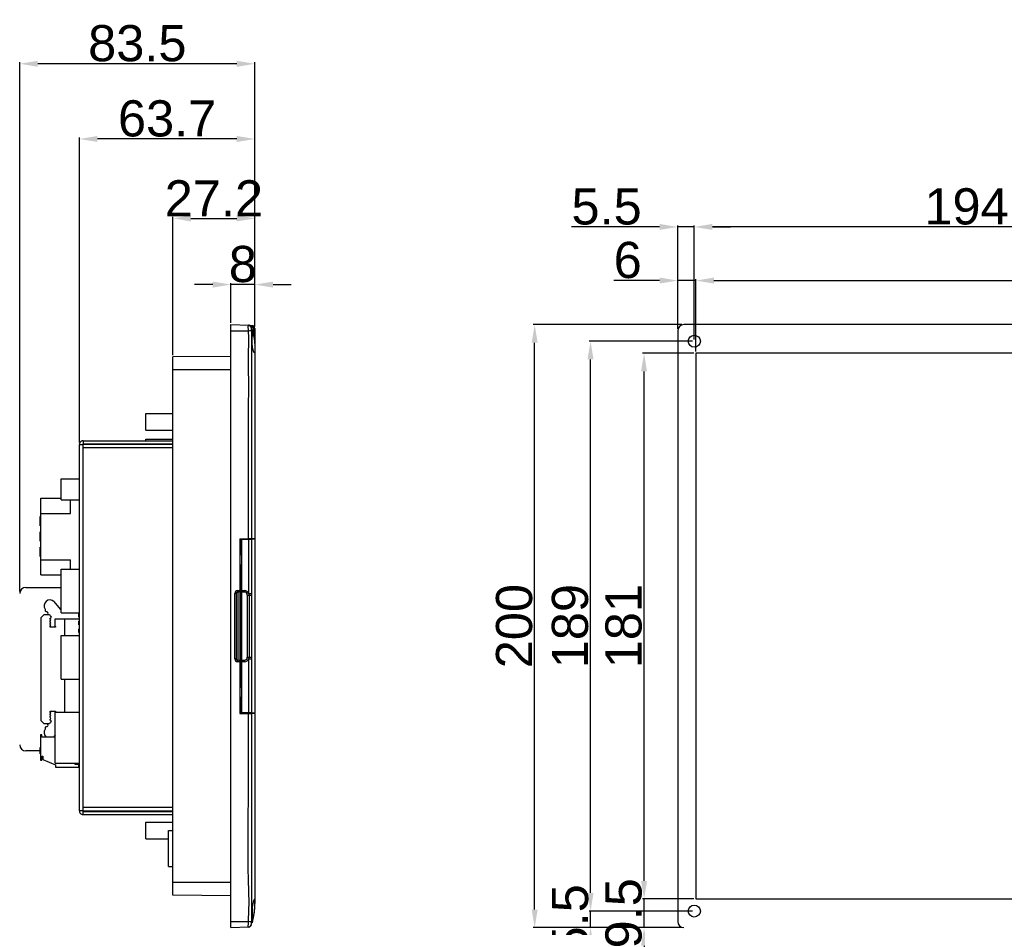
# Model space of a CAD drawing. Header units: millimetres. Extents: x 7143 to 9546, y -1575 to -869.
# Tile 72 of 94: x 7704 to 8030, y -1217 to -916. Entities that reach past the tile are written whole.
import ezdxf

# ---------------------------------------------------------------- set-up
doc = ezdxf.new("R2010")
doc.units = ezdxf.units.MM
doc.header["$LTSCALE"] = 3
doc.header["$PDSIZE"] = -1
doc.styles.get("Standard").update_dxf_attribs({"font": 'arial.ttf', "height": 12})
doc.dimstyles.new('ISO-25', dxfattribs={"dimtxt": 12, "dimasz": 6, "dimexe": 0.5, "dimexo": 0.625, "dimtad": 1, "dimdec": 1, "dimdsep": 46, "dimtxsty": 'Standard', "dimcen": 0, "dimclrd": 256, "dimclre": 256, "dimadec": 0, "dimazin": 0, "dimtfac": 1, "dimtdec": 1, "dimtmove": 0, "dimatfit": 3, "dimfxl": 1, "dimlwd": 30, "dimlwe": 30, "dimarcsym": 0})

# ---------------------------------------------------------------- blocks, each defined once
blk = doc.blocks.new('*D311')
at = {"lineweight": 30}
for p, q in [((7767.52, -1003.76), (7761.52, -1003.76)), ((7773.52, -1016.42), (7773.52, -1003.26)), ((7781.52, -1003.76), (7773.52, -1003.76)), ((7781.52, -1017.67), (7781.52, -1003.26)), ((7787.52, -1003.76), (7793.52, -1003.76))]:
    blk.add_line(p, q, dxfattribs=at)
for points in [[(7767.52, -1002.76), (7767.52, -1004.76), (7773.52, -1003.76)], [(7787.52, -1002.76), (7787.52, -1004.76), (7781.52, -1003.76)]]:
    blk.add_solid(points)
at = {"layer": 'Defpoints', "color": 0}
for p in [(7773.52, -1003.76), (7773.52, -1017.05), (7781.52, -1018.29)]:
    blk.add_point(p, dxfattribs=at)
at = {"color": 0, "insert": (7777.52, -997.01), "char_height": 12, "attachment_point": 5}
blk.add_mtext('8', dxfattribs=at)
blk = doc.blocks.new('*D312')
at = {"lineweight": 30}
for p, q in [((7754.32, -1027.14), (7754.32, -981.3)), ((7760.32, -981.8), (7775.52, -981.8)), ((7781.52, -1017.67), (7781.52, -981.3))]:
    blk.add_line(p, q, dxfattribs=at)
for points in [[(7760.32, -980.8), (7760.32, -982.8), (7754.32, -981.8)], [(7775.52, -980.8), (7775.52, -982.8), (7781.52, -981.8)]]:
    blk.add_solid(points)
at = {"layer": 'Defpoints', "color": 0}
for p in [(7781.52, -981.8), (7781.52, -1018.29), (7754.32, -1027.76)]:
    blk.add_point(p, dxfattribs=at)
at = {"color": 0, "insert": (7767.92, -975.15), "char_height": 12, "attachment_point": 5}
blk.add_mtext('27.2', dxfattribs=at)
blk = doc.blocks.new('*D313')
at = {"lineweight": 30}
for p, q in [((7723.32, -1056.12), (7723.32, -954.96)), ((7775.52, -955.46), (7729.32, -955.46)), ((7781.52, -1017.67), (7781.52, -954.96))]:
    blk.add_line(p, q, dxfattribs=at)
for points in [[(7729.32, -954.46), (7729.32, -956.46), (7723.32, -955.46)], [(7775.52, -954.46), (7775.52, -956.46), (7781.52, -955.46)]]:
    blk.add_solid(points)
at = {"layer": 'Defpoints', "color": 0}
for p in [(7723.32, -955.46), (7781.52, -1018.29), (7723.32, -1056.75)]:
    blk.add_point(p, dxfattribs=at)
at = {"color": 0, "insert": (7752.42, -948.71), "char_height": 12, "attachment_point": 5}
blk.add_mtext('63.7', dxfattribs=at)
blk = doc.blocks.new('*D314')
at = {"lineweight": 30}
for p, q in [((7703.52, -1105.59), (7703.52, -930.02)), ((7781.52, -1017.67), (7781.52, -930.02)), ((7775.52, -930.52), (7709.52, -930.52))]:
    blk.add_line(p, q, dxfattribs=at)
for points in [[(7709.52, -929.52), (7709.52, -931.52), (7703.52, -930.52)], [(7775.52, -929.52), (7775.52, -931.52), (7781.52, -930.52)]]:
    blk.add_solid(points)
at = {"layer": 'Defpoints', "color": 0}
for p in [(7703.52, -930.52), (7781.52, -1018.29), (7703.52, -1106.21)]:
    blk.add_point(p, dxfattribs=at)
at = {"color": 0, "insert": (7742.52, -923.76), "char_height": 12, "attachment_point": 5}
blk.add_mtext('83.5', dxfattribs=at)
blk = doc.blocks.new('*D341')
at = {"lineweight": 30}
for p, q in [((7915.72, -984.64), (7886.53, -984.64)), ((7921.72, -1018.42), (7921.72, -984.14)), ((7927.22, -984.64), (7921.72, -984.64)), ((7927.22, -1021.92), (7927.22, -984.14)), ((7933.22, -984.64), (7939.22, -984.64))]:
    blk.add_line(p, q, dxfattribs=at)
for points in [[(7915.72, -983.64), (7915.72, -985.64), (7921.72, -984.64)], [(7933.22, -983.64), (7933.22, -985.64), (7927.22, -984.64)]]:
    blk.add_solid(points)
at = {"layer": 'Defpoints', "color": 0}
for p in [(7921.72, -984.64), (7921.72, -1019.05), (7927.22, -1022.55)]:
    blk.add_point(p, dxfattribs=at)
at = {"color": 0, "insert": (7898.13, -977.91), "char_height": 12, "attachment_point": 5}
blk.add_mtext('5.5', dxfattribs=at)
blk = doc.blocks.new('*D342')
at = {"lineweight": 30}
for p, q in [((7927.22, -1021.92), (7927.22, -984.14)), ((8115.72, -984.64), (7933.22, -984.64)), ((8121.72, -1021.92), (8121.72, -984.14))]:
    blk.add_line(p, q, dxfattribs=at)
for points in [[(7933.22, -983.64), (7933.22, -985.64), (7927.22, -984.64)], [(8115.72, -983.64), (8115.72, -985.64), (8121.72, -984.64)]]:
    blk.add_solid(points)
at = {"layer": 'Defpoints', "color": 0}
for p in [(7927.22, -984.64), (7927.22, -1022.55), (8121.72, -1022.55)]:
    blk.add_point(p, dxfattribs=at)
at = {"color": 0, "insert": (8024.47, -977.89), "char_height": 12, "attachment_point": 5}
blk.add_mtext('194.5', dxfattribs=at)
blk = doc.blocks.new('*D344')
at = {"lineweight": 30}
for p, q in [((7921.72, -1018.42), (7921.72, -1001.92)), ((7927.72, -1025.92), (7927.72, -1001.92)), ((7915.72, -1002.42), (7900.55, -1002.42)), ((7927.72, -1002.42), (7921.72, -1002.42)), ((7933.72, -1002.42), (7939.72, -1002.42))]:
    blk.add_line(p, q, dxfattribs=at)
for points in [[(7915.72, -1001.42), (7915.72, -1003.42), (7921.72, -1002.42)], [(7933.72, -1001.42), (7933.72, -1003.42), (7927.72, -1002.42)]]:
    blk.add_solid(points)
at = {"layer": 'Defpoints', "color": 0}
for p in [(7921.72, -1002.42), (7921.72, -1019.05), (7927.72, -1026.55)]:
    blk.add_point(p, dxfattribs=at)
at = {"color": 0, "insert": (7905.14, -995.67), "char_height": 12, "attachment_point": 5}
blk.add_mtext('6', dxfattribs=at)
blk = doc.blocks.new('*D345')
at = {"lineweight": 30}
for p, q in [((7927.72, -1025.92), (7927.72, -1001.92)), ((8315.72, -1025.92), (8315.72, -1001.92)), ((7933.72, -1002.42), (8309.72, -1002.42))]:
    blk.add_line(p, q, dxfattribs=at)
for points in [[(7933.72, -1001.42), (7933.72, -1003.42), (7927.72, -1002.42)], [(8309.72, -1001.42), (8309.72, -1003.42), (8315.72, -1002.42)]]:
    blk.add_solid(points)
at = {"layer": 'Defpoints', "color": 0}
for p in [(8315.72, -1002.42), (7927.72, -1026.55), (8315.72, -1026.55)]:
    blk.add_point(p, dxfattribs=at)
at = {"color": 0, "insert": (8136.27, -995.66), "char_height": 12, "attachment_point": 5}
blk.add_mtext('388', dxfattribs=at)
blk = doc.blocks.new('*D348')
at = {"lineweight": 30}
for p, q in [((7910.56, -1201.55), (7910.56, -1195.55)), ((7927.1, -1207.55), (7910.06, -1207.55)), ((7910.56, -1217.05), (7910.56, -1207.55)), ((7923.1, -1217.05), (7910.06, -1217.05)), ((7910.56, -1223.05), (7910.56, -1229.05))]:
    blk.add_line(p, q, dxfattribs=at)
for points in [[(7909.56, -1201.55), (7911.56, -1201.55), (7910.56, -1207.55)], [(7909.56, -1223.05), (7911.56, -1223.05), (7910.56, -1217.05)]]:
    blk.add_solid(points)
at = {"layer": 'Defpoints', "color": 0}
for p in [(7910.56, -1207.55), (7927.72, -1207.55), (7923.72, -1217.05)]:
    blk.add_point(p, dxfattribs=at)
at = {"color": 0, "insert": (7903.81, -1212.3), "char_height": 12, "attachment_point": 5, "rotation": 90}
blk.add_mtext('9.5', dxfattribs=at)
blk = doc.blocks.new('*D352')
at = {"lineweight": 30}
for p, q in [((7892.81, -1205.55), (7892.81, -1199.55)), ((7926.6, -1211.55), (7892.31, -1211.55)), ((7892.81, -1217.05), (7892.81, -1211.55)), ((7923.1, -1217.05), (7892.31, -1217.05)), ((7892.81, -1223.05), (7892.81, -1229.05))]:
    blk.add_line(p, q, dxfattribs=at)
for points in [[(7891.81, -1205.55), (7893.81, -1205.55), (7892.81, -1211.55)], [(7891.81, -1223.05), (7893.81, -1223.05), (7892.81, -1217.05)]]:
    blk.add_solid(points)
at = {"layer": 'Defpoints', "color": 0}
for p in [(7892.81, -1211.55), (7927.22, -1211.55), (7923.72, -1217.05)]:
    blk.add_point(p, dxfattribs=at)
at = {"color": 0, "insert": (7886.08, -1214.3), "char_height": 12, "attachment_point": 5, "rotation": 90}
blk.add_mtext('5.5', dxfattribs=at)
blk = doc.blocks.new('*D353')
at = {"lineweight": 30}
for p, q in [((7926.6, -1022.55), (7892.31, -1022.55)), ((7892.81, -1205.55), (7892.81, -1028.55)), ((7926.6, -1211.55), (7892.31, -1211.55))]:
    blk.add_line(p, q, dxfattribs=at)
for points in [[(7891.81, -1028.55), (7893.81, -1028.55), (7892.81, -1022.55)], [(7891.81, -1205.55), (7893.81, -1205.55), (7892.81, -1211.55)]]:
    blk.add_solid(points)
at = {"layer": 'Defpoints', "color": 0}
for p in [(7892.81, -1022.55), (7927.22, -1022.55), (7927.22, -1211.55)]:
    blk.add_point(p, dxfattribs=at)
at = {"color": 0, "insert": (7886.06, -1117.05), "char_height": 12, "attachment_point": 5, "rotation": 90}
blk.add_mtext('189', dxfattribs=at)
blk = doc.blocks.new('*D354')
at = {"lineweight": 30}
for p, q in [((7923.1, -1017.05), (7873.78, -1017.05)), ((7874.28, -1211.05), (7874.28, -1023.05)), ((7923.1, -1217.05), (7873.78, -1217.05))]:
    blk.add_line(p, q, dxfattribs=at)
for points in [[(7873.28, -1023.05), (7875.28, -1023.05), (7874.28, -1017.05)], [(7873.28, -1211.05), (7875.28, -1211.05), (7874.28, -1217.05)]]:
    blk.add_solid(points)
at = {"layer": 'Defpoints', "color": 0}
for p in [(7874.28, -1017.05), (7923.72, -1017.05), (7923.72, -1217.05)]:
    blk.add_point(p, dxfattribs=at)
at = {"color": 0, "insert": (7867.53, -1117.05), "char_height": 12, "attachment_point": 5, "rotation": 90}
blk.add_mtext('200', dxfattribs=at)
blk = doc.blocks.new('*D355')
at = {"lineweight": 30}
for p, q in [((7927.1, -1026.55), (7910.06, -1026.55)), ((7910.56, -1201.55), (7910.56, -1032.55)), ((7927.1, -1207.55), (7910.06, -1207.55))]:
    blk.add_line(p, q, dxfattribs=at)
for points in [[(7909.56, -1032.55), (7911.56, -1032.55), (7910.56, -1026.55)], [(7909.56, -1201.55), (7911.56, -1201.55), (7910.56, -1207.55)]]:
    blk.add_solid(points)
at = {"layer": 'Defpoints', "color": 0}
for p in [(7910.56, -1026.55), (7927.72, -1026.55), (7927.72, -1207.55)]:
    blk.add_point(p, dxfattribs=at)
at = {"color": 0, "insert": (7903.81, -1117.05), "char_height": 12, "attachment_point": 5, "rotation": 90}
blk.add_mtext('181', dxfattribs=at)

msp = doc.modelspace()

# ---------------------------------------------------------------- linework, layer by layer
at = {"linetype": 'Continuous', "lineweight": 30}
for p, q in [((7773.52, -1017.05), (7779.37, -1017.25)), ((7773.52, -1019.05), (7773.52, -1017.05)), ((7780.34, -1017.94), (7780.34, -1017.94)), ((7780.68, -1019.1), (7780.34, -1017.94)), ((7780.34, -1017.94), (7780.34, -1017.94)), ((7780.56, -1017.29), (7780.85, -1017.35)), ((7780.75, -1017.8), (7780.66, -1017.74)), ((7780.86, -1017.93), (7781.02, -1018.43)), ((7781.52, -1018.29), (7781.02, -1018.29)), ((7781.02, -1018.43), (7781.02, -1018.29)), ((7781.02, -1018.43), (7781.52, -1018.43)), ((7781.52, -1018.29), (7781.52, -1018.43)), ((8319.72, -1017.05), (7923.72, -1017.05)), ((7773.52, -1215.05), (7773.52, -1019.05)), ((7773.52, -1019.05), (7779.37, -1019.05)), ((7921.72, -1019.05), (7921.72, -1215.05)), ((7781.52, -1025.05), (7781.52, -1027.05)), ((7773.52, -1027.6), (7754.32, -1027.76)), ((7754.32, -1032.05), (7754.32, -1027.76)), ((7781.52, -1027.05), (7781.52, -1088.05)), ((7754.32, -1202.05), (7754.32, -1032.05)), ((7773.52, -1032.05), (7754.32, -1032.05)), ((7781.36, -1034.46), (7781.34, -1034.46)), ((7781.36, -1035.45), (7781.34, -1035.45)), ((7781.36, -1037.88), (7781.34, -1037.88)), ((7781.36, -1040.06), (7781.34, -1040.06)), ((7745.32, -1052.05), (7745.32, -1046.55)), ((7745.32, -1046.55), (7754.32, -1046.55)), ((7745.32, -1052.05), (7754.32, -1052.05)), ((7723.32, -1056.75), (7724.52, -1056.75)), ((7723.32, -1178.35), (7723.32, -1056.75)), ((7724.52, -1056.55), (7724.32, -1056.75)), ((7724.52, -1055.55), (7724.52, -1056.55)), ((7724.52, -1055.55), (7754.32, -1055.55)), ((7724.52, -1056.55), (7754.32, -1056.55)), ((7724.52, -1057.95), (7724.52, -1056.75)), ((7754.32, -1056.75), (7724.52, -1056.75)), ((7745.32, -1055.55), (7745.32, -1055.05)), ((7745.32, -1055.05), (7754.32, -1055.05)), ((7745.32, -1056.75), (7745.32, -1056.55)), ((7724.52, -1177.15), (7724.52, -1057.95)), ((7754.32, -1057.95), (7724.52, -1057.95)), ((7717.32, -1068.2), (7723.32, -1068.2)), ((7717.32, -1075.1), (7717.32, -1068.2)), ((7710.52, -1074.65), (7717.32, -1074.65)), ((7710.52, -1079.65), (7710.52, -1074.65)), ((7717.32, -1075.1), (7723.32, -1075.1)), ((7720.32, -1079.65), (7720.32, -1075.1)), ((7710.52, -1079.65), (7720.32, -1079.65)), ((7710.52, -1095.05), (7710.52, -1079.65)), ((7710.52, -1080.73), (7710.32, -1080.73)), ((7710.32, -1083.06), (7710.32, -1080.73)), ((7710.32, -1083.06), (7710.52, -1083.06)), ((7710.32, -1083.48), (7710.32, -1083.06)), ((7710.32, -1083.81), (7710.32, -1083.48)), ((7710.32, -1083.48), (7710.52, -1083.48)), ((7710.32, -1083.81), (7710.52, -1083.81)), ((7710.52, -1085.81), (7710.32, -1085.81)), ((7710.32, -1088.14), (7710.32, -1085.81)), ((7710.32, -1088.14), (7710.52, -1088.14)), ((7710.32, -1088.56), (7710.32, -1088.14)), ((7710.32, -1088.56), (7710.52, -1088.56)), ((7710.32, -1088.89), (7710.32, -1088.56)), ((7710.32, -1088.89), (7710.52, -1088.89)), ((7776.52, -1088.05), (7779.43, -1088.05)), ((7776.52, -1088.05), (7776.52, -1105.25)), ((7776.59, -1105.25), (7776.59, -1088.25)), ((7776.59, -1088.25), (7777.11, -1088.25)), ((7776.59, -1088.25), (7776.59, -1093.55)), ((7776.59, -1088.25), (7776.59, -1088.25)), ((7777.11, -1088.25), (7777.11, -1105.25)), ((7777.11, -1088.25), (7779.5, -1088.25)), ((7778.38, -1088.25), (7778.38, -1088.05)), ((7778.67, -1088.05), (7778.67, -1088.25)), ((7779.5, -1088.25), (7780.41, -1088.25)), ((7779.52, -1088.05), (7779.52, -1088.25)), ((7781.52, -1088.05), (7781.52, -1088.25)), ((7710.52, -1090.89), (7710.32, -1090.89)), ((7710.32, -1093.22), (7710.32, -1090.89)), ((7710.32, -1093.22), (7710.52, -1093.22)), ((7710.32, -1093.64), (7710.32, -1093.22)), ((7710.32, -1093.64), (7710.52, -1093.64)), ((7710.32, -1093.97), (7710.32, -1093.64)), ((7776.59, -1093.05), (7776.52, -1093.05)), ((7776.59, -1096.55), (7776.59, -1093.55)), ((7710.32, -1093.97), (7710.52, -1093.97)), ((7710.52, -1095.05), (7720.32, -1095.05)), ((7710.52, -1100.05), (7710.52, -1095.05)), ((7720.32, -1098.1), (7720.32, -1095.05)), ((7776.59, -1096.55), (7776.59, -1104.25)), ((7710.52, -1100.05), (7717.32, -1100.05)), ((7717.32, -1112.6), (7717.32, -1098.1)), ((7717.32, -1098.1), (7723.32, -1098.1)), ((7776.52, -1097.05), (7776.59, -1097.05)), ((7705.52, -1104.21), (7717.32, -1104.21)), ((7774.84, -1127.85), (7774.84, -1106.25)), ((7775.32, -1106.25), (7774.84, -1106.25)), ((7775.32, -1106.25), (7775.32, -1127.85)), ((7776.02, -1105.75), (7775.82, -1105.75)), ((7775.84, -1105.25), (7776.52, -1105.25)), ((7776.02, -1128.35), (7776.02, -1105.75)), ((7776.52, -1103.55), (7776.59, -1103.55)), ((7776.52, -1105.25), (7776.52, -1128.85)), ((7776.59, -1104.25), (7776.58, -1104.25)), ((7776.58, -1105.25), (7776.59, -1105.25)), ((7776.58, -1128.85), (7776.58, -1105.25)), ((7776.58, -1105.25), (7776.58, -1128.85)), ((7777.11, -1105.25), (7776.59, -1105.25)), ((7777.09, -1105.75), (7777.08, -1105.75)), ((7777.08, -1105.75), (7777.08, -1128.35)), ((7778.07, -1105.75), (7777.09, -1105.75)), ((7777.11, -1105.25), (7778.09, -1105.25)), ((7778.99, -1106.75), (7779.07, -1106.75)), ((7778.99, -1106.75), (7778.99, -1127.35)), ((7779.07, -1106.75), (7779.59, -1106.75)), ((7779.07, -1127.35), (7779.07, -1106.75)), ((7779.59, -1106.75), (7779.59, -1127.35)), ((7780.41, -1106.24), (7780.41, -1106.75)), ((7714.88, -1108.9), (7716.89, -1111.47)), ((7710.52, -1114.31), (7711.52, -1113.31)), ((7713.46, -1113.31), (7711.52, -1113.31)), ((7716.89, -1111.47), (7717.32, -1111.37)), ((7717.32, -1112.6), (7723.32, -1112.6)), ((7723.32, -1112.85), (7723.12, -1112.85)), ((7723.12, -1113.46), (7723.12, -1112.85)), ((7710.52, -1114.31), (7710.52, -1148.31)), ((7713.58, -1116.22), (7713.9, -1115.93)), ((7713.58, -1116.52), (7713.58, -1116.22)), ((7713.89, -1116.71), (7713.58, -1116.52)), ((7713.6, -1115.34), (7713.89, -1115)), ((7713.6, -1115.59), (7713.6, -1115.34)), ((7713.9, -1115.93), (7713.6, -1115.59)), ((7713.62, -1114.38), (7713.94, -1114.13)), ((7713.62, -1114.68), (7713.62, -1114.38)), ((7713.89, -1115), (7713.62, -1114.68)), ((7713.94, -1114.13), (7713.94, -1113.95)), ((7715.2, -1114.71), (7715.2, -1117.02)), ((7723.32, -1114.71), (7715.2, -1114.71)), ((7718.52, -1120.1), (7718.52, -1114.71)), ((7723.12, -1114.06), (7723.12, -1113.46)), ((7723.12, -1114.06), (7723.32, -1114.06)), ((7723.32, -1115.39), (7723.12, -1115.39)), ((7723.12, -1116), (7723.12, -1115.39)), ((7723.12, -1116.6), (7723.12, -1116)), ((7713.58, -1117.07), (7713.89, -1116.71)), ((7713.58, -1117.41), (7713.58, -1117.07)), ((7715.37, -1117.41), (7713.58, -1117.41)), ((7715.2, -1117.02), (7715.37, -1117.21)), ((7715.37, -1117.21), (7715.37, -1117.41)), ((7723.12, -1116.6), (7723.32, -1116.6)), ((7723.32, -1117.93), (7723.12, -1117.93)), ((7723.12, -1118.54), (7723.12, -1117.93)), ((7723.12, -1119.14), (7723.12, -1118.54)), ((7723.12, -1119.14), (7723.32, -1119.14)), ((7717.32, -1120.1), (7723.32, -1120.1)), ((7717.32, -1134.6), (7717.32, -1120.1)), ((7775.32, -1127.85), (7774.84, -1127.85)), ((7775.82, -1128.35), (7776.02, -1128.35)), ((7776.52, -1128.85), (7775.84, -1128.85)), ((7776.52, -1128.85), (7776.52, -1146.05)), ((7776.59, -1128.85), (7776.58, -1128.85)), ((7776.59, -1128.85), (7777.11, -1128.85)), ((7776.59, -1145.85), (7776.59, -1128.85)), ((7777.08, -1128.35), (7777.09, -1128.35)), ((7777.09, -1128.35), (7778.07, -1128.35)), ((7777.11, -1128.85), (7777.11, -1145.85)), ((7778.09, -1128.85), (7777.11, -1128.85)), ((7778.99, -1127.35), (7779.07, -1127.35)), ((7779.07, -1127.35), (7779.59, -1127.35)), ((7779.5, -1145.85), (7779.5, -1127.86)), ((7776.59, -1130.55), (7776.52, -1130.55)), ((7776.58, -1129.85), (7776.59, -1129.85)), ((7776.59, -1129.85), (7776.59, -1137.55)), ((7717.32, -1134.6), (7723.32, -1134.6)), ((7718.52, -1145.57), (7718.52, -1134.6)), ((7776.59, -1137.05), (7776.52, -1137.05)), ((7776.59, -1140.55), (7776.59, -1137.55)), ((7776.52, -1141.05), (7776.59, -1141.05)), ((7776.59, -1140.55), (7776.59, -1145.85)), ((7713.58, -1145.21), (7715.37, -1145.21)), ((7713.58, -1145.55), (7713.58, -1145.21)), ((7713.89, -1145.91), (7713.58, -1145.55)), ((7713.58, -1146.11), (7713.89, -1145.91)), ((7715.37, -1145.41), (7715.2, -1145.6)), ((7715.2, -1145.6), (7715.2, -1147.91)), ((7715.32, -1162.47), (7715.32, -1145.57)), ((7715.32, -1145.57), (7723.32, -1145.57)), ((7715.37, -1145.21), (7715.37, -1145.41)), ((7777.11, -1145.85), (7776.59, -1145.85)), ((7776.59, -1145.85), (7776.59, -1145.85)), ((7779.5, -1145.85), (7777.11, -1145.85)), ((7778.38, -1146.05), (7778.38, -1145.85)), ((7778.67, -1145.85), (7778.67, -1146.05)), ((7779.52, -1145.85), (7779.52, -1146.05)), ((7711.52, -1149.31), (7710.52, -1148.31)), ((7713.58, -1146.4), (7713.58, -1146.11)), ((7713.9, -1146.7), (7713.58, -1146.4)), ((7713.6, -1147.03), (7713.9, -1146.7)), ((7713.6, -1147.28), (7713.6, -1147.03)), ((7713.89, -1147.63), (7713.6, -1147.28)), ((7713.62, -1147.95), (7713.89, -1147.63)), ((7713.62, -1148.24), (7713.62, -1147.95)), ((7713.94, -1148.49), (7713.62, -1148.24)), ((7713.94, -1148.67), (7713.94, -1148.49)), ((7715.2, -1147.91), (7715.32, -1147.91)), ((7776.52, -1146.05), (7779.43, -1146.05)), ((7781.52, -1146.05), (7781.52, -1207.05)), ((7711.52, -1149.31), (7713.46, -1149.31)), ((7710.85, -1153.1), (7710.47, -1153.1)), ((7710.47, -1153.1), (7710.47, -1161.5)), ((7710.85, -1153.85), (7710.85, -1153.1)), ((7715.32, -1153.85), (7710.85, -1153.85)), ((7714.88, -1153.72), (7714.73, -1153.85)), ((7715.32, -1153.15), (7714.88, -1153.72)), ((7710.32, -1158.41), (7705.52, -1158.41)), ((7710.47, -1157.25), (7710.32, -1157.25)), ((7710.32, -1158.92), (7710.32, -1157.25)), ((7710.32, -1158.92), (7710.47, -1158.92)), ((7710.32, -1159.21), (7710.32, -1158.92)), ((7710.32, -1159.21), (7710.47, -1159.21)), ((7710.32, -1159.45), (7710.32, -1159.21)), ((7710.32, -1159.45), (7710.47, -1159.45)), ((7710.47, -1161.5), (7710.85, -1161.5)), ((7710.85, -1160.14), (7711.2, -1160.14)), ((7710.85, -1161.5), (7710.85, -1160.14)), ((7711.2, -1160.14), (7711.2, -1161.24)), ((7711.2, -1161.24), (7715.35, -1163.09)), ((7715.32, -1162.47), (7723.32, -1162.47)), ((7715.35, -1163.09), (7715.35, -1163.85)), ((7715.35, -1163.85), (7723.12, -1163.85)), ((7721.82, -1162.47), (7721.82, -1162.85)), ((7721.82, -1162.85), (7723.32, -1162.85)), ((7723.12, -1163.85), (7723.12, -1162.85)), ((7724.52, -1178.35), (7723.32, -1178.35)), ((7724.32, -1178.35), (7724.52, -1178.55)), ((7724.52, -1178.35), (7724.52, -1177.15)), ((7724.52, -1177.15), (7754.32, -1177.15)), ((7724.52, -1178.35), (7754.32, -1178.35)), ((7724.52, -1179.55), (7724.52, -1178.55)), ((7724.52, -1178.55), (7754.32, -1178.55)), ((7745.32, -1178.55), (7745.32, -1178.35)), ((7724.52, -1179.55), (7754.32, -1179.55)), ((7745.32, -1187.55), (7745.32, -1182.05)), ((7745.32, -1182.05), (7754.32, -1182.05)), ((7752.82, -1196.81), (7752.82, -1184.81)), ((7752.82, -1184.81), (7754.32, -1184.81)), ((7745.32, -1187.55), (7752.82, -1187.55)), ((7752.82, -1196.81), (7754.32, -1196.81)), ((7754.32, -1206.33), (7754.32, -1202.05)), ((7773.52, -1202.05), (7754.32, -1202.05)), ((7773.52, -1206.5), (7754.32, -1206.33)), ((7781.52, -1207.05), (7781.52, -1209.05)), ((7773.52, -1215.05), (7779.37, -1215.05)), ((7773.52, -1217.05), (7773.52, -1215.05)), ((7773.52, -1217.05), (7779.37, -1216.84)), ((7780.32, -1216.16), (7780.52, -1215.4)), ((7780.67, -1215.13), (7780.62, -1215.28))]:
    msp.add_line(p, q, dxfattribs=at)
at = {"color": 3, "linetype": 'Continuous', "lineweight": 30}
for p, q in [((8315.72, -1026.55), (7927.72, -1026.55)), ((7927.72, -1026.55), (7927.72, -1207.55)), ((7927.72, -1207.55), (8315.72, -1207.55))]:
    msp.add_line(p, q, dxfattribs=at)
at = {"linetype": 'Continuous', "lineweight": 30, "flags": 128}
for points in [[(7780.75, -1017.8), (7780.67, -1017.83), (7780.59, -1017.85), (7780.52, -1017.88), (7780.46, -1017.9), (7780.41, -1017.91), (7780.37, -1017.93), (7780.35, -1017.93), (7780.34, -1017.94)], [(7781.2, -1017.56), (7781.2, -1017.57), (7781.18, -1017.59), (7781.15, -1017.62), (7781.1, -1017.67), (7781.05, -1017.72), (7780.99, -1017.79), (7780.93, -1017.85), (7780.86, -1017.93)], [(7780.34, -1019.95), (7780.34, -1019.95), (7780.34, -1021.95), (7780.34, -1029.95), (7780.34, -1061.95), (7780.34, -1080.51), (7780.34, -1088.05)], [(7779.5, -1106.24), (7779.5, -1102.92), (7779.5, -1100.9), (7779.5, -1088.25)], [(7780.41, -1088.25), (7780.41, -1090.25), (7780.41, -1098.25), (7780.41, -1106.24)], [(7781.57, -1145.85), (7781.57, -1117.09), (7781.57, -1088.25)], [(7779.5, -1106.24), (7779.65, -1106.24), (7779.8, -1106.24), (7779.93, -1106.24), (7780.06, -1106.24), (7780.18, -1106.24), (7780.27, -1106.24), (7780.35, -1106.24), (7780.41, -1106.24)], [(7779.59, -1106.75), (7779.73, -1106.75), (7779.86, -1106.75), (7779.98, -1106.75), (7780.1, -1106.75), (7780.2, -1106.75), (7780.28, -1106.75), (7780.36, -1106.75), (7780.41, -1106.75)], [(7780.41, -1106.75), (7780.41, -1108.78), (7780.41, -1116.93), (7780.41, -1127.35)], [(7779.5, -1127.86), (7779.65, -1127.86), (7779.8, -1127.86), (7779.93, -1127.86), (7780.06, -1127.86), (7780.18, -1127.86), (7780.27, -1127.86), (7780.35, -1127.86), (7780.41, -1127.86)], [(7779.59, -1127.35), (7779.73, -1127.35), (7779.86, -1127.35), (7779.98, -1127.35), (7780.1, -1127.35), (7780.2, -1127.35), (7780.28, -1127.35), (7780.36, -1127.35), (7780.41, -1127.35)], [(7780.41, -1127.35), (7780.41, -1127.65), (7780.41, -1127.86)], [(7780.41, -1127.86), (7780.41, -1130.25), (7780.41, -1145.85)], [(7780.34, -1146.05), (7780.34, -1148.05), (7780.34, -1156.05), (7780.34, -1188.05), (7780.34, -1202.7), (7780.34, -1214.15), (7780.34, -1214.15)], [(7780.34, -1216.16), (7780.34, -1216.16), (7780.34, -1216.16), (7780.34, -1216.16), (7780.34, -1216.16), (7780.34, -1216.16), (7780.34, -1216.16)]]:
    msp.add_lwpolyline(points, dxfattribs=at)
at = {"color": 3, "linetype": 'Continuous', "lineweight": 30}
for centre in [(7927.22, -1022.55), (7927.22, -1211.55)]:
    msp.add_circle(centre, 2, dxfattribs=at)
at = {"linetype": 'Continuous', "lineweight": 30}
for centre, radius, start, end in [((7779.33, -1018.25), 0.995, 12.5883, 87.8805), ((7780.35, -1017.95), 0.0152, 129.3642, 132.1196), ((7780.13, -1017.63), 0.548, 348.0148, 37.995), ((7779.76, -1017.35), 1.08, 335.3482, 359.9677), ((7780.52, -1018.29), 0.5, 0, 47.1721), ((7780.52, -1018.29), 1, 0, 47.1721), ((7923.72, -1019.05), 2, 90, 180), ((7768.83, -926.18), 93.47, 276.4747, 277.0514), ((7780.27, -1088.35), 0.3, 90, 160.5288), ((7705.52, -1106.21), 2, 90, 180), ((7775.84, -1106.25), 1, 90, 180), ((7775.82, -1106.25), 0.5, 90, 180), ((7772.25, -1105.37), 3.6, 354.0132, 1.9892), ((7776.02, -1105.25), 0.5, 270, 0), ((7866.19, -1105), 89.61, 179.5205, 180.1598), ((7777.09, -1105.25), 0.5, 180.0006, 269.9999), ((7773.78, -1105.37), 3.33, 353.5371, 2.1462), ((7774.76, -1105.37), 3.33, 353.5372, 2.146), ((7778.07, -1106.75), 1, 359.9795, 89.9796), ((7778.09, -1106.75), 1.5, 19.7218, 89.9891), ((7778.09, -1106.75), 1.5, 0.0007, 19.7339), ((7713.53, -1110.26), 1.91, 45.3813, 217.0566), ((7712.42, -1111.71), 0.502, 144.364, 290.9282), ((7712.94, -1112.14), 0.344, 185.7818, 260.9068), ((7713.23, -1112.77), 0.447, 140.4541, 289.1849), ((7723.54, -1106.26), 12.3, 214.2998, 218.7206), ((7775.84, -1127.85), 1, 180, 270), ((7775.82, -1127.85), 0.5, 180, 270), ((7772.25, -1128.72), 3.6, 358.011, 5.9865), ((7776.02, -1128.85), 0.5, 360, 90), ((7866.2, -1129.1), 89.62, 179.8402, 180.4795), ((7777.09, -1128.85), 0.5, 90.0019, 179.9994), ((7773.78, -1128.72), 3.33, 357.854, 6.4626), ((7778.07, -1127.35), 1, 270.0195, 0.0204), ((7774.76, -1128.72), 3.33, 357.8541, 6.4624), ((7778.09, -1127.35), 1.5, 270.0113, 340.2163), ((7778.09, -1127.35), 1.5, 340.2027, 359.9998), ((7780.27, -1145.75), 0.3, 199.4712, 270), ((7723.54, -1156.37), 12.3, 141.2794, 145.7002), ((7713.53, -1152.36), 1.91, 142.9434, 231.1712), ((7712.42, -1150.92), 0.502, 69.0718, 215.636), ((7712.94, -1150.48), 0.344, 99.0932, 174.2182), ((7713.23, -1149.86), 0.447, 70.8151, 219.5459), ((7705.52, -1156.41), 2, 180, 270), ((7768.8, -1308.16), 93.71, 82.9498, 83.525), ((7779.33, -1215.85), 0.995, 272.1199, 347.4108), ((7779.4, -1215.84), 1, 272, 341.2072), ((7923.72, -1215.05), 2, 180, 270)]:
    msp.add_arc(centre, radius, start, end, dxfattribs=at)
for centre, major_axis, ratio, start_param, end_param in [((7777.08, -1105.25), (-0.354, 0.354), 0.997214, 0.786793, 2.357589), ((7777.99, -1106.75), (1, 0), 0.999395, 0, 1.570796), ((7777.08, -1128.85), (0.354, 0.354), 0.997214, 0.784003, 2.3548), ((7777.99, -1127.35), (1, 0), 0.999395, 4.712389, 6.283185)]:
    msp.add_ellipse(centre, major_axis=major_axis, ratio=ratio, start_param=start_param, end_param=end_param, dxfattribs=at)
for points, knots in [([(7779.37, -1019.05), (7779.36, -1018.85), (7779.34, -1018.45), (7779.33, -1017.92), (7779.33, -1017.51), (7779.35, -1017.29), (7779.36, -1017.26), (7779.37, -1017.25)], [0, 0, 0, 0, 0.211849, 0.42417, 0.636069, 0.847645, 1, 1, 1, 1]), ([(7779.59, -1017.26), (7779.57, -1017.26), (7779.54, -1017.26), (7779.5, -1017.26), (7779.37, -1017.25), (7779.35, -1017.25)], [0, 0, 0, 0, 0.522484, 0.963284, 1, 1, 1, 1]), ([(7780.34, -1017.94), (7780.3, -1017.84), (7780.22, -1017.67), (7780.02, -1017.46), (7779.76, -1017.3), (7779.54, -1017.27), (7779.43, -1017.25)], [0, 0, 0, 0, 0.270031, 0.44402, 0.722005, 1, 1, 1, 1]), ([(7780.66, -1017.74), (7780.56, -1017.69), (7780.27, -1017.55), (7779.89, -1017.32), (7779.56, -1017.26), (7779.43, -1017.25), (7779.43, -1017.25)], [0, 0, 0, 0, 0.255124, 0.710109, 0.995386, 1, 1, 1, 1]), ([(7779.82, -1017.27), (7779.91, -1017.27), (7780.12, -1017.28), (7780.4, -1017.29), (7780.56, -1017.29)], [0, 0, 0, 0, 0.4241326, 1, 1, 1, 1]), ([(7780.3, -1018.03), (7780.3, -1018.04), (7780.28, -1018.06), (7780.27, -1018.18), (7780.27, -1018.38), (7780.28, -1018.64), (7780.3, -1018.84), (7780.3, -1018.94)], [0, 0, 0, 0, 0.14997, 0.362323, 0.577133, 0.791001, 1, 1, 1, 1]), ([(7780.34, -1017.94), (7780.34, -1017.94), (7780.36, -1018.02), (7780.33, -1018.02), (7780.3, -1018.03)], [0, 0, 0, 0, 0.000062, 1, 1, 1, 1]), ([(7781.38, -1022.55), (7781.32, -1022.11), (7781.2, -1021.22), (7780.95, -1020.05), (7780.72, -1019.16), (7780.57, -1018.66), (7780.54, -1018.61), (7780.69, -1018.97), (7780.74, -1019.71), (7780.71, -1020.76), (7780.55, -1021.99), (7780.57, -1023.3), (7780.71, -1024.51), (7780.92, -1025.52), (7781.16, -1026.22), (7781.37, -1026.52), (7781.5, -1026.36), (7781.52, -1025.76), (7781.52, -1024.82), (7781.5, -1023.69), (7781.41, -1022.9), (7781.38, -1022.55)], [0, 0, 0, 0, 0.054236, 0.108437, 0.163438, 0.217997, 0.270575, 0.321804, 0.374453, 0.425817, 0.477565, 0.530554, 0.581738, 0.63406, 0.688345, 0.743392, 0.7975, 0.85047, 0.903206, 0.95655, 1, 1, 1, 1]), ([(7780.86, -1017.93), (7780.84, -1017.89), (7780.8, -1017.84), (7780.76, -1017.81), (7780.75, -1017.8)], [0, 0, 0, 0, 0.804675, 1, 1, 1, 1]), ([(7780.85, -1017.35), (7780.88, -1017.36), (7781.01, -1017.41), (7781.12, -1017.49), (7781.2, -1017.56)], [0, 0, 0, 0, 0.2146495, 1, 1, 1, 1]), ([(7781.02, -1018.43), (7781.1, -1018.98), (7781.35, -1020.85), (7781.51, -1023.06), (7781.52, -1024.71), (7781.52, -1025.05)], [0, 0, 0, 0, 0.248127, 0.849765, 1, 1, 1, 1]), ([(7781.52, -1018.43), (7781.52, -1018.54), (7781.52, -1019.98), (7781.52, -1021.97), (7781.52, -1024.03), (7781.52, -1024.8), (7781.52, -1025.02), (7781.52, -1025.05)], [0, 0, 0, 0, 0.046698, 0.647776, 0.897309, 0.98859, 1, 1, 1, 1]), ([(7779.43, -1088.05), (7779.41, -1073.94), (7779.38, -1055.06), (7779.48, -1034.11), (7779.37, -1026.25), (7779.54, -1022.13), (7779.43, -1020.08), (7779.37, -1019.05)], [0, 0, 0, 0, 0.613439, 0.820959, 0.910459, 0.955291, 1, 1, 1, 1]), ([(7780.3, -1018.94), (7780.33, -1019.27), (7780.36, -1019.61), (7780.34, -1019.95), (7780.34, -1019.95)], [0, 0, 0, 0, 0.999941, 1, 1, 1, 1]), ([(7724.52, -1055.55), (7724.37, -1055.57), (7724.05, -1055.6), (7723.65, -1055.88), (7723.38, -1056.28), (7723.34, -1056.59), (7723.32, -1056.75)], [0, 0, 0, 0, 0.2500032, 0.4999996, 0.7499951, 1, 1, 1, 1]), ([(7780.34, -1088.05), (7780.3, -1088.05), (7780.2, -1088.05), (7779.95, -1088.05), (7779.68, -1088.05), (7779.5, -1088.05), (7779.43, -1088.05)], [0, 0, 0, 0, 0.279122, 0.558266, 0.837405, 1, 1, 1, 1]), ([(7781.52, -1088.05), (7781.47, -1088.05), (7781.37, -1088.05), (7780.69, -1088.05), (7780.34, -1088.05)], [0, 0, 0, 0, 0.499951, 1, 1, 1, 1]), ([(7781.57, -1088.25), (7781.54, -1088.25), (7781.48, -1088.25), (7781.03, -1088.25), (7780.59, -1088.25), (7780.41, -1088.25)], [0, 0, 0, 0, 0.3819329, 0.7459767, 1, 1, 1, 1]), ([(7780.41, -1145.85), (7780.36, -1145.85), (7780.27, -1145.85), (7780.01, -1145.85), (7779.74, -1145.85), (7779.57, -1145.85), (7779.5, -1145.85)], [0, 0, 0, 0, 0.278945, 0.557896, 0.83684, 1, 1, 1, 1]), ([(7780.41, -1145.85), (7780.6, -1145.85), (7781.05, -1145.85), (7781.48, -1145.85), (7781.54, -1145.85), (7781.57, -1145.85)], [0, 0, 0, 0, 0.269258, 0.632003, 1, 1, 1, 1]), ([(7779.37, -1215.05), (7779.47, -1212.99), (7779.67, -1208.88), (7779, -1192.93), (7779.5, -1174.49), (7779.43, -1155.61), (7779.43, -1148.56), (7779.43, -1146.05)], [0, 0, 0, 0, 0.0894, 0.179069, 0.693451, 0.890739, 1, 1, 1, 1]), ([(7779.43, -1146.05), (7779.55, -1146.05), (7779.77, -1146.05), (7780.06, -1146.05), (7780.25, -1146.05), (7780.32, -1146.05), (7780.34, -1146.05)], [0, 0, 0, 0, 0.279137, 0.558276, 0.83742, 1, 1, 1, 1]), ([(7781.52, -1146.05), (7781.47, -1146.05), (7781.37, -1146.05), (7780.69, -1146.05), (7780.34, -1146.05)], [0, 0, 0, 0, 0.49995, 1, 1, 1, 1]), ([(7723.32, -1178.35), (7723.34, -1178.49), (7723.37, -1178.8), (7723.63, -1179.19), (7724.03, -1179.49), (7724.36, -1179.53), (7724.52, -1179.55)], [0, 0, 0, 0, 0.229347, 0.484175, 0.739079, 1, 1, 1, 1]), ([(7781.38, -1211.55), (7781.32, -1211.99), (7781.2, -1212.87), (7780.95, -1214.04), (7780.72, -1214.93), (7780.57, -1215.43), (7780.54, -1215.49), (7780.69, -1215.12), (7780.74, -1214.38), (7780.71, -1213.33), (7780.55, -1212.1), (7780.57, -1210.8), (7780.71, -1209.58), (7780.92, -1208.58), (7781.16, -1207.87), (7781.37, -1207.58), (7781.5, -1207.74), (7781.52, -1208.33), (7781.52, -1209.28), (7781.5, -1210.4), (7781.41, -1211.19), (7781.38, -1211.55)], [0, 0, 0, 0, 0.054236, 0.108436, 0.163437, 0.217997, 0.270575, 0.321804, 0.374452, 0.425817, 0.477565, 0.530554, 0.581738, 0.634059, 0.688345, 0.743392, 0.7975, 0.85047, 0.903206, 0.95655, 1, 1, 1, 1]), ([(7780.59, -1215.41), (7780.58, -1215.42), (7780.57, -1215.48), (7780.66, -1215.17), (7780.85, -1214.5), (7781.09, -1213.46), (7781.31, -1212.2), (7781.46, -1210.85), (7781.52, -1209.77), (7781.52, -1209.23), (7781.52, -1209.05)], [0, 0, 0, 0, 0.03695, 0.178806, 0.32201, 0.470572, 0.622796, 0.773673, 0.921062, 1, 1, 1, 1]), ([(7780.34, -1214.15), (7780.34, -1214.15), (7780.36, -1214.48), (7780.33, -1214.82), (7780.3, -1215.16)], [0, 0, 0, 0, 0.000059, 1, 1, 1, 1]), ([(7779.43, -1216.84), (7779.33, -1216.85), (7779.2, -1216.85), (7779.52, -1216.84), (7779.75, -1216.83), (7779.78, -1216.83)], [0, 0, 0, 0, 0.832417, 0.976028, 1, 1, 1, 1]), ([(7779.37, -1216.84), (7779.36, -1216.82), (7779.34, -1216.79), (7779.33, -1216.48), (7779.34, -1216.04), (7779.35, -1215.53), (7779.36, -1215.19), (7779.37, -1215.05)], [0, 0, 0, 0, 0.2118167, 0.4240893, 0.6359652, 0.8475232, 1, 1, 1, 1]), ([(7780.3, -1215.16), (7780.3, -1215.23), (7780.28, -1215.39), (7780.27, -1215.64), (7780.27, -1215.86), (7780.28, -1216.02), (7780.29, -1216.05), (7780.3, -1216.07)], [0, 0, 0, 0, 0.149841, 0.361978, 0.576736, 0.790714, 1, 1, 1, 1]), ([(7780.3, -1216.07), (7780.33, -1216.08), (7780.36, -1216.1), (7780.34, -1216.16), (7780.34, -1216.16)], [0, 0, 0, 0, 0.999938, 1, 1, 1, 1])]:
    msp.add_open_spline(points, degree=3, knots=knots, dxfattribs=at)

# ---------------------------------------------------------------- dimensions: what is measured, and where the dimension line sits
for base, p2, text, picture, middle in [((7703.52, -930.52), (7703.52, -1106.21), '83.5', '*D314', (7742.52, -923.76)), ((7723.32, -955.46), (7723.32, -1056.75), '63.7', '*D313', (7752.42, -948.71))]:
    dim = msp.add_linear_dim(base=base, p1=(7781.52, -1018.29), p2=p2, text=text, dimstyle='ISO-25')
    dim.commit()
    dim.dimension.update_dxf_attribs({"geometry": picture, "text_midpoint": middle})
for base, p1, p2, picture, middle in [((7781.52, -981.8), (7754.32, -1027.76), (7781.52, -1018.29), '*D312', (7767.92, -981.8)), ((7773.52, -1003.76), (7781.52, -1018.29), (7773.52, -1017.05), '*D311', (7777.52, -1003.76)), ((8315.72, -1002.42), (7927.72, -1026.55), (8315.72, -1026.55), '*D345', (8136.27, -1002.42))]:
    dim = msp.add_linear_dim(base=base, p1=p1, p2=p2, dimstyle='ISO-25')
    dim.commit()
    dim.dimension.update_dxf_attribs({"geometry": picture, "text_midpoint": middle, "dimtype": 160})
for base, p1, p2, picture, middle in [((7921.72, -984.64), (7927.22, -1022.55), (7921.72, -1019.05), '*D341', (7898.13, -977.91)), ((7927.22, -984.64), (8121.72, -1022.55), (7927.22, -1022.55), '*D342', (8024.47, -977.89)), ((7921.72, -1002.42), (7927.72, -1026.55), (7921.72, -1019.05), '*D344', (7905.14, -995.67))]:
    dim = msp.add_linear_dim(base=base, p1=p1, p2=p2, dimstyle='ISO-25')
    dim.commit()
    dim.dimension.update_dxf_attribs({"geometry": picture, "text_midpoint": middle})
for base, p1, p2, picture, middle in [((7874.28, -1017.05), (7923.72, -1217.05), (7923.72, -1017.05), '*D354', (7867.53, -1117.05)), ((7892.81, -1022.55), (7927.22, -1211.55), (7927.22, -1022.55), '*D353', (7886.06, -1117.05)), ((7910.56, -1026.55), (7927.72, -1207.55), (7927.72, -1026.55), '*D355', (7903.81, -1117.05))]:
    dim = msp.add_linear_dim(base=base, p1=p1, p2=p2, angle=90, dimstyle='ISO-25')
    dim.commit()
    dim.dimension.update_dxf_attribs({"geometry": picture, "text_midpoint": middle})
for base, p2, picture, middle in [((7910.56, -1207.55), (7927.72, -1207.55), '*D348', (7910.56, -1212.3)), ((7892.81, -1211.55), (7927.22, -1211.55), '*D352', (7892.81, -1214.3))]:
    dim = msp.add_linear_dim(base=base, p1=(7923.72, -1217.05), p2=p2, angle=90, dimstyle='ISO-25')
    dim.commit()
    dim.dimension.update_dxf_attribs({"geometry": picture, "text_midpoint": middle, "dimtype": 160})

doc.saveas('drawing.dxf')
